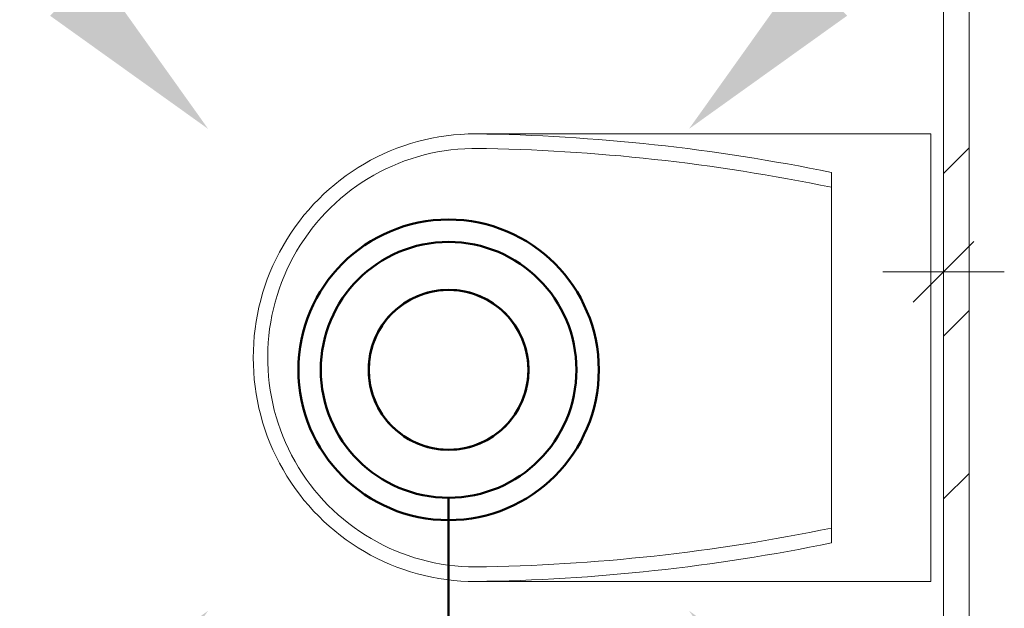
# Model space of a CAD drawing. Header units: millimetres. Extents: x 178516 to 426772, y -178579 to -115871.
# Tile 15 of 256: x 219784 to 220555, y -133796 to -133336. Entities that reach past the tile are written whole.
import ezdxf

# ---------------------------------------------------------------- set-up
doc = ezdxf.new("R2010")
doc.units = ezdxf.units.MM
doc.header["$MEASUREMENT"] = 0
doc.layers.get('0').update_dxf_attribs({"color": 252, "lineweight": 5})
doc.layers.add('HVAC_exhaust_W1', color=7, linetype='Continuous', lineweight=50, true_color=0xd10000)
for name, color, linetype, lineweight in [('HVAC_exhaust_W1.1', 30, 'Continuous', 50), ('IS_wywiew sanitarny', 30, 'Continuous', 50), ('Nowe_220-A Ściany', 252, 'Continuous', 5), ('Nowe_220-A Ściany_Nr_pióra__87', 252, 'Continuous', 5), ('Nowe_320-W Umeblowanie_Nr_pióra__4', 252, 'Continuous', 5)]:
    doc.layers.add(name, color=color, linetype=linetype, lineweight=lineweight)

# ---------------------------------------------------------------- blocks, each defined once
blk = doc.blocks.new('podkład 20251118')
at = {"color": 252, "linetype": 'Continuous', "lineweight": 5}
for p, q in [((220483.36, -133557.2), (220530.86, -133509.7)), ((220530.86, -133509.7), (220483.36, -133557.2)), ((220507.11, -133533.45), (220459.61, -133533.45)), ((220507.11, -133533.45), (220554.61, -133533.45))]:
    blk.add_line(p, q, dxfattribs=at)
at = {"layer": 'Nowe_220-A Ściany', "color": 252, "linetype": 'Continuous', "lineweight": 5}
for p, q in [((220507.11, -133456.4), (220527.11, -133436.4)), ((220507.11, -133583.68), (220527.11, -133563.68)), ((220507.11, -133710.95), (220527.11, -133690.95))]:
    blk.add_line(p, q, dxfattribs=at)
at = {"layer": 'Nowe_220-A Ściany_Nr_pióra__87', "color": 252, "linetype": 'Continuous', "lineweight": 5}
for p, q in [((220507.11, -133178.45), (220507.11, -134138.45)), ((220527.11, -134118.45), (220527.11, -133178.45))]:
    blk.add_line(p, q, dxfattribs=at)
at = {"layer": 'Nowe_320-W Umeblowanie_Nr_pióra__4', "color": 252, "linetype": 'Continuous', "lineweight": 5}
for p, q in [((220140.99, -133425.48), (220497.11, -133425.48)), ((220497.11, -133425.48), (220497.11, -133775.48)), ((220419.35, -133745.28), (220419.35, -133455.68)), ((220140.99, -133775.48), (220497.11, -133775.48))]:
    blk.add_line(p, q, dxfattribs=at)
for centre, major_axis, start_param, end_param in [((220140.99, -133600.48), (0, 175), 0, 3.141593), ((220121, -134926.67), (0, 1501.32), -0.201367, -0.013398), ((220140.99, -133600.48), (0, 163.61), -0.015166, 3.141593), ((220121, -134926.67), (0, 1489.95), -0.202926, -0.013398), ((220121, -132274.3), (0, 1489.95), 3.15499, 3.344519), ((220121, -132274.3), (0, 1501.32), 3.15499, 3.34296)]:
    blk.add_ellipse(centre, major_axis=major_axis, ratio=0.99359, start_param=start_param, end_param=end_param, dxfattribs=at)
blk = doc.blocks.new('*U313')
at = {"color": 211, "linetype": 'Continuous', "lineweight": -3, "extrusion": (-1, -3.7494e-32, 3.06162e-16)}
for major_axis in [(0, 0, 62.5), (0, 0, -62.5)]:
    blk.add_ellipse((0, 0), major_axis=major_axis, ratio=1, start_param=0, end_param=3.141593, dxfattribs=at)
at = {"color": 211, "linetype": 'Continuous', "lineweight": -2, "extrusion": (1, 3.7494e-32, -3.06162e-16)}
for major_axis in [(0, 0, -62.5), (0, 0, 62.5)]:
    blk.add_ellipse((0, 0), major_axis=major_axis, ratio=1, start_param=0, end_param=3.141593, dxfattribs=at)
blk = doc.blocks.new('A$C083d250a')
at = {"layer": 'HVAC_exhaust_W1.1', "lineweight": 15, "elevation": -20}
blk.add_lwpolyline([(294.04, 294.51), (410.62, 411.28)], dxfattribs=at)
at = {"layer": 'HVAC_exhaust_W1.1'}
blk.add_solid([(276.35, 312.18, -20), (188.06, 188.36, -20), (311.73, 276.85, -20)], dxfattribs=at)
blk = doc.blocks.new('A$C40791640')
at = {"layer": 'HVAC_exhaust_W1.1'}
for centre, radius in [((0, 0), 117.5), ((0, 0), 100), ((0, 0, 200), 62.5)]:
    blk.add_circle(centre, radius, dxfattribs=at)
at = {"layer": 'HVAC_exhaust_W1', "xscale": -1}
blk.add_blockref('A$C083d250a', (0, 0), dxfattribs=at)
at = {"layer": 'HVAC_exhaust_W1'}
blk.add_blockref('A$C083d250a', (0, 0), dxfattribs=at)
at = {"layer": 'HVAC_exhaust_W1', "rotation": 180}
blk.add_blockref('A$C083d250a', (0, 0), dxfattribs=at)
at = {"layer": 'HVAC_exhaust_W1', "xscale": -1, "rotation": 180}
blk.add_blockref('A$C083d250a', (0, 0), dxfattribs=at)
at = {"layer": 'HVAC_exhaust_W1.1', "extrusion": (-1.22465e-16, -1, -3.06162e-16), "rotation": 90}
blk.add_blockref('*U313', (0, 200), dxfattribs=at)

msp = doc.modelspace()

# ---------------------------------------------------------------- linework, layer by layer
at = {"layer": 'IS_wywiew sanitarny'}
msp.add_line((220119.92, -133709.99), (220119.92, -134862.3), dxfattribs=at)

# ---------------------------------------------------------------- block references
msp.add_blockref('podkład 20251118', (0, 0))
at = {"layer": 'HVAC_exhaust_W1.1'}
msp.add_blockref('A$C40791640', (220119.92, -133609.99), dxfattribs=at)

doc.saveas('drawing.dxf')
